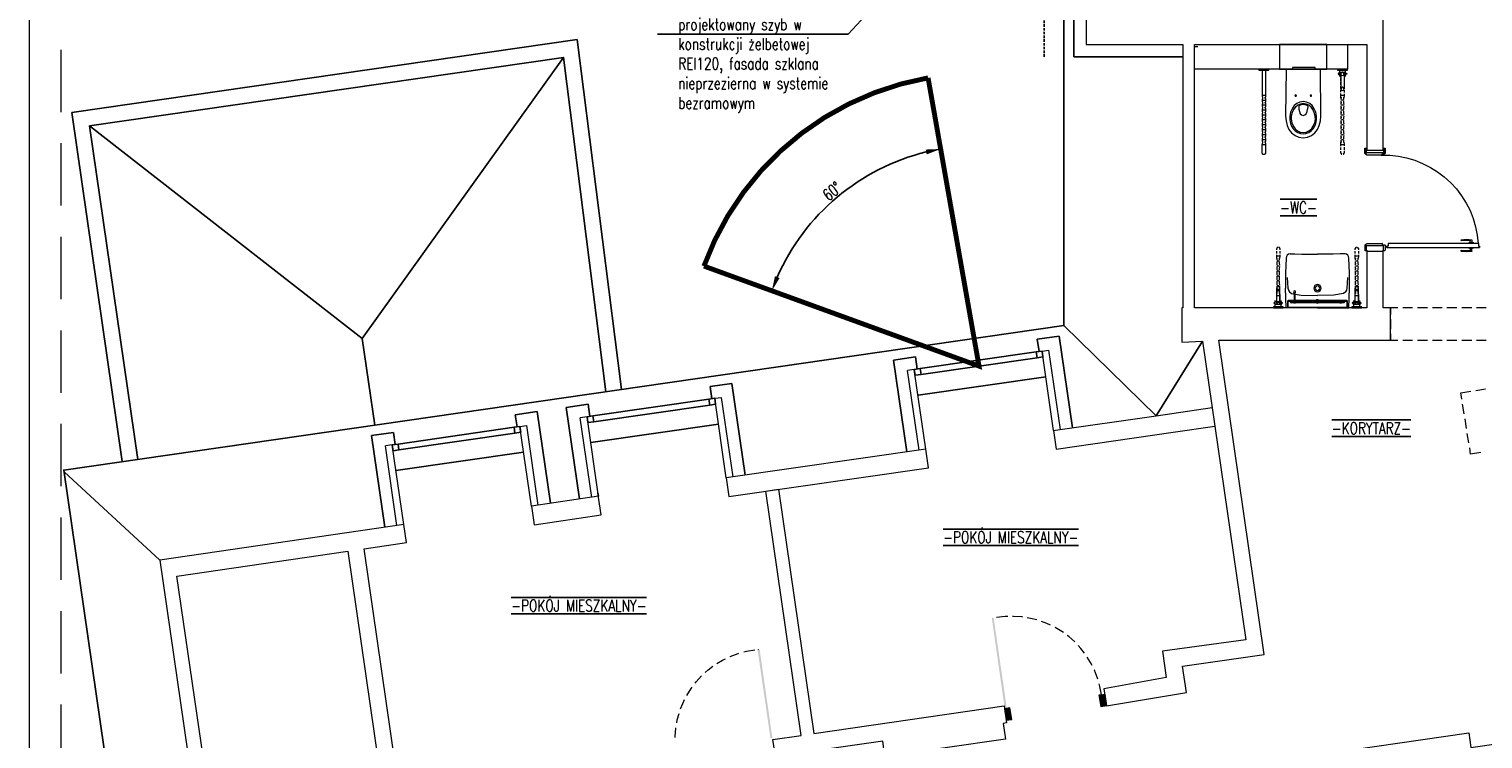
# Model space of a CAD drawing. Header units: millimetres. Extents: x -1256 to 4744, y -2264 to 706.
# Tile 5 of 62: x -1107 to 373, y -917 to -194. Entities that reach past the tile are written whole.
import ezdxf
from ezdxf import colors
from ezdxf.entities.mleader import LeaderData, LeaderLine
from ezdxf.math import Vec2, Vec3

# ---------------------------------------------------------------- set-up
doc = ezdxf.new("R2010")
doc.units = ezdxf.units.MM
doc.header["$LTSCALE"] = 0.2
doc.linetypes.add('DASHED', pattern=[19.05, 12.7, -6.35])
doc.layers.add('_pomoc', color=15, linetype='Continuous', plot=False)
for name, color, linetype in [('_Przesłanianie', 7, 'Continuous'), ('A-ocieplenie', 6, 'Continuous'), ('A-okno', 1, 'Continuous'), ('A-opis', 7, 'Continuous'), ('A-widok', 41, 'Continuous'), ('A-ściany', 140, 'Continuous'), ('C00-00-00', 7, 'Continuous')]:
    doc.layers.add(name, color=color, linetype=linetype)
doc.layers.add('C97-97-97', color=7, linetype='Continuous', true_color=0x979797)
doc.layers.add('CB9-B9-B9', color=7, linetype='Continuous', true_color=0xb9b9b9)
doc.styles.add('Arch-Dim', font='romans.shx', dxfattribs={"width": 0.75})
doc.styles.add('TXT', font='romans.shx', dxfattribs={"width": 0.7})
doc.dimstyles.new('1-50', dxfattribs={"dimtxt": 12, "dimasz": 8, "dimexe": 3, "dimexo": 0, "dimgap": 2, "dimtad": 1, "dimrnd": 0.5, "dimzin": 12, "dimdsep": 46, "dimtxsty": 'TXT', "dimblk": 'OBLIQUE', "dimcen": 0.125, "dimdle": 2, "dimclrd": 256, "dimclre": 256, "dimclrt": 7, "dimazin": 0, "dimtfac": 1, "dimtix": 1, "dimtmove": 1, "dimatfit": 2, "dimfxl": 3, "dimfxlon": 1, "dimtvp": 10, "dimtolj": 1, "dimtzin": 0, "dimarcsym": 0})

# ---------------------------------------------------------------- blocks, each defined once
blk = doc.blocks.new('*D148')
at = {"layer": '_Przesłanianie', "lineweight": -2, "transparency": 33554679}
blk.add_arc((-140, -537), 224.5, 103.8531, 156.195, dxfattribs=at)
at = {"layer": '_Przesłanianie', "transparency": 33554679}
for points in [[(-193.2, -321.5), (-194.2, -316.6), (-179, -316)], [(-347.7, -445.5), (-343, -447.4), (-350.9, -460.4)]]:
    blk.add_solid(points, dxfattribs=at)
at = {"layer": 'Defpoints', "color": 0, "transparency": 33554679}
for p in [(-191.8, -243.6), (-252.3, -342.7), (-420, -435.2), (-140, -537), (-140, -537)]:
    blk.add_point(p, dxfattribs=at)
at = {"layer": '_Przesłanianie', "color": 7, "transparency": 33554679, "insert": (-289.5, -359), "char_height": 12, "attachment_point": 5, "rotation": 40.024, "style": 'TXT'}
blk.add_mtext('\\A1;60%%d', dxfattribs=at)
blk = doc.blocks.new('_Dot')
at = {"color": 0, "linetype": 'ByBlock', "lineweight": -2}
blk.add_line((-0.5, 0), (-1, 0), dxfattribs=at)
at = {"color": 0, "linetype": 'ByBlock', "const_width": 0.5}
blk.add_lwpolyline([(-0.25, 0, 1), (0.25, 0, 1)], format="xyb", close=True, dxfattribs=at)

msp = doc.modelspace()

# ---------------------------------------------------------------- hatches: boundary and pattern name
at = {"layer": 'C00-00-00'}
h = msp.add_hatch(color=256, dxfattribs=at)
h.dxf.hatch_style = 2
h.paths.add_polyline_path([(-111.871, -883.844), (-126.904, -793.782), (-125.032, -793.498)])
h = msp.add_hatch(color=256, dxfattribs=at)
h.dxf.hatch_style = 2
h.paths.add_polyline_path([(-125.032, -793.498), (-126.904, -793.782), (-111.871, -883.844)])
h = msp.add_hatch(color=256, dxfattribs=at)
h.dxf.hatch_style = 2
h.paths.add_polyline_path([(-113.987, -884.141), (-111.871, -883.844), (-126.904, -793.782)])
h = msp.add_hatch(color=256, dxfattribs=at)
h.dxf.hatch_style = 2
h.paths.add_polyline_path([(-126.904, -793.782), (-111.871, -883.844), (-113.987, -884.141)])
h = msp.add_hatch(color=256, dxfattribs=at)
h.dxf.hatch_style = 2
h.paths.add_polyline_path([(-352.28, -915.943), (-363.325, -825.295), (-365.442, -825.589)])
h = msp.add_hatch(color=256, dxfattribs=at)
h.dxf.hatch_style = 2
h.paths.add_polyline_path([(-365.442, -825.589), (-363.325, -825.295), (-352.28, -915.943)])
h = msp.add_hatch(color=256, dxfattribs=at)
h.dxf.hatch_style = 2
h.paths.add_polyline_path([(-350.368, -915.653), (-352.28, -915.943), (-363.325, -825.295)])
h = msp.add_hatch(color=256, dxfattribs=at)
h.dxf.hatch_style = 2
h.paths.add_polyline_path([(-363.325, -825.295), (-352.28, -915.943), (-350.368, -915.653)])
h = msp.add_hatch(color=256, dxfattribs=at)
h.dxf.hatch_style = 2
h.paths.add_polyline_path([(-17.46, -871.8), (-11.959, -871.154), (-10.217, -882.948)])
h = msp.add_hatch(color=256, dxfattribs=at)
h.dxf.hatch_style = 2
h.paths.add_polyline_path([(-17.46, -871.8), (-15.709, -883.803), (-10.217, -882.948)])
h = msp.add_hatch(color=256, dxfattribs=at)
h.dxf.hatch_style = 2
h.paths.add_polyline_path([(-113.92, -885.834), (-108.427, -884.979), (-106.677, -896.985)])
h = msp.add_hatch(color=256, dxfattribs=at)
h.dxf.hatch_style = 2
h.paths.add_polyline_path([(-113.92, -885.834), (-112.177, -897.627), (-106.677, -896.985)])

# ---------------------------------------------------------------- linework, layer by layer
at = {"color": 195, "linetype": 'Continuous', "lineweight": 5, "true_color": 0x7b2ab7}
msp.add_line((79.928, -211.736), (82.914, -211.736), dxfattribs=at)
at = {"layer": '_pomoc', "linetype": 'DASHED'}
msp.add_line((-73.5, -222.117), (-73.5, 363.25), dxfattribs=at)
at = {"layer": '_Przesłanianie', "color": 6, "linetype": 'DASHED', "ltscale": 5, "true_color": 0xff2bff, "transparency": 33554687, "const_width": 5}
msp.add_lwpolyline([(-420.023, -435.243, -0.26794919), (-191.823, -243.597), (-139.952, -537.048)], format="xyb", close=True, dxfattribs=at)
at = {"layer": 'A-ocieplenie'}
for p, q in [((-43.5, -222.117), (-43.5, -83.363)), ((67.452, -222.117), (-43.5, -222.117)), ((-80.588, -509.769), (-78.789, -522.139)), ((-44.769, -599.887), (-58.315, -506.55)), ((-213.386, -624.323), (-226.902, -530.915)), ((-202.848, -540.069), (-204.635, -527.697)), ((-413.83, -557.932), (-412.031, -570.302)), ((-378.011, -648.05), (-391.558, -554.713)), ((-536.09, -588.232), (-537.878, -575.86)), ((-612.108, -586.594), (-610.309, -598.964)), ((-576.289, -676.712), (-589.835, -583.375)), ((-546.628, -672.486), (-560.145, -579.078)), ((-734.368, -616.894), (-736.155, -604.522)), ((-744.906, -701.148), (-758.422, -607.74))]:
    msp.add_line(p, q, dxfattribs=at)
for points in [[(-80.588, -509.769), (-58.315, -506.55)], [(-226.902, -530.915), (-204.635, -527.697)], [(-413.83, -557.932), (-391.558, -554.713)], [(-560.145, -579.078), (-537.878, -575.86)], [(-612.108, -586.594), (-589.835, -583.375)], [(-758.422, -607.74), (-736.155, -604.522)]]:
    msp.add_lwpolyline(points, dxfattribs=at)
at = {"layer": 'A-okno'}
for p, q in [((-199.879, -539.64), (-81.758, -522.568)), ((-199.013, -545.584), (-80.892, -528.512)), ((-533.121, -587.803), (-415, -570.731)), ((-532.256, -593.747), (-414.134, -576.675)), ((-731.399, -616.465), (-613.278, -599.393)), ((-730.533, -622.408), (-612.412, -605.337))]:
    msp.add_line(p, q, dxfattribs=at)
at = {"layer": 'A-okno', "color": 3}
for points in [[(-75.819, -521.71), (-74.955, -527.647), (-80.892, -528.512), (-81.758, -522.568)], [(-205.817, -540.498), (-204.952, -546.435), (-199.013, -545.584), (-199.879, -539.64)], [(-409.062, -569.873), (-408.197, -575.81), (-414.134, -576.675), (-415, -570.731)], [(-539.06, -588.661), (-538.195, -594.598), (-532.256, -593.747), (-533.121, -587.803)], [(-607.339, -598.534), (-606.475, -604.472), (-612.412, -605.337), (-613.278, -599.393)], [(-737.337, -617.323), (-736.472, -623.26), (-730.533, -622.408), (-731.399, -616.465)]]:
    msp.add_lwpolyline(points, close=True, dxfattribs=at)
at = {"layer": 'A-widok'}
msp.add_line((-53.5, 11.997), (-53.5, -495.75), dxfattribs=at)
at = {"layer": 'A-widok', "color": 14}
for points in [[(-504.084, -560.854), (-549.117, -204.699), (-1063.642, -278.886)], [(-562.949, -222.859), (-1045.518, -292.438)], [(-1045.518, -292.438), (-767.912, -509.029), (-562.949, -222.859), (-519.922, -563.142)], [(-1063.642, -278.886), (-1012.272, -634.32)], [(-1045.518, -292.438), (-996.437, -632.031)], [(-755.181, -597.135), (-767.912, -509.029)]]:
    msp.add_lwpolyline(points, dxfattribs=at)
at = {"layer": 'A-widok'}
for points in [[(87.565, -511.605), (40.407, -587.525), (-53.5, -495.75), (-1071.821, -642.926), (-1018.172, -1013.827)], [(-202.037, -566.722), (-72.013, -547.935)], [(-535.273, -614.871), (-405.295, -596.091)], [(-733.542, -643.519), (-603.575, -624.74)], [(-1071.54, -644.823), (-973.859, -734.751)]]:
    msp.add_lwpolyline(points, dxfattribs=at)
at = {"layer": 'A-ściany', "lineweight": 0}
for p, q in [((-64.067, -602.688), (-75.819, -521.71)), ((-57.139, -601.682), (-68.891, -520.708)), ((-205.817, -540.498), (-212.74, -541.499)), ((-201.012, -622.549), (-212.74, -541.499)), ((-194.105, -621.559), (-205.817, -540.498)), ((-397.44, -650.771), (-409.062, -569.873)), ((-390.382, -649.845), (-402.134, -568.871)), ((-539.06, -588.661), (-545.983, -589.662)), ((-534.255, -670.712), (-545.983, -589.662)), ((-527.347, -669.722), (-539.06, -588.661)), ((-595.697, -679.575), (-607.339, -598.534)), ((-588.659, -678.507), (-600.411, -597.533)), ((-737.337, -617.323), (-744.26, -618.323)), ((-732.532, -699.374), (-744.26, -618.323)), ((-725.604, -698.372), (-737.333, -617.321))]:
    msp.add_line(p, q, dxfattribs=at)
for points in [[(-4.5, -105.25), (-4.5, 10.25), (-31, 10.25), (-31, -209.617), (67.452, -209.617), (67.452, -477.798), (66.388, -477.798), (66.388, -512.727), (87.565, -511.605)], [(104.249, -510.82), (279.094, -510.82), (279.094, -477.798), (271.5, -477.798), (271.5, -420.228), (254.77, -420.228), (254.77, -477.798), (79.519, -477.798), (79.519, -209.617), (254.77, -209.617), (254.77, -317.144), (271.5, -317.144), (271.5, -30.25), (221, -30.25), (221, -170.25), (1, -170.25)], [(87.565, -511.605), (131.553, -815.619), (46.869, -827.276), (50.685, -854.027), (-12.833, -865.683), (-10.217, -882.948), (71.234, -869.3), (67.174, -842.563), (150.368, -830.539), (104.249, -510.82)], [(608.581, -510.82), (669.998, -935.954), (593.976, -947.055), (588.597, -907.868), (142.914, -972.344), (148.734, -1011.3), (132.289, -1013.655), (122.322, -944.783), (358.838, -910.515), (360.911, -925.472), (532.139, -900.601), (475.875, -510.82)], [(-75.819, -521.71), (-68.891, -520.708)], [(-409.062, -569.873), (-402.134, -568.871)], [(-64.438, -602.742), (40.407, -587.525), (97.309, -579.307)], [(-607.339, -598.534), (-600.411, -597.533)], [(-64.101, -602.693), (-61.386, -621.684), (57.624, -604.417), (100.157, -598.262)]]:
    msp.add_lwpolyline(points, dxfattribs=at)
for points in [[(-397.323, -650.754), (-394.571, -669.719), (-191.364, -640.529), (-194.105, -621.559)], [(-595.702, -679.54), (-592.976, -698.513), (-524.679, -688.569), (-527.916, -666.036), (-527.311, -669.605)], [(-344.023, -662.465), (-307.971, -911.198), (-114.234, -883.091), (-111.822, -900.368), (-115.197, -900.925), (-113.09, -916.729), (-235.679, -934.569), (-237.991, -918.774), (-347.324, -934.383), (-349.9, -917.117), (-321.04, -912.995), (-356.888, -664.25)], [(-730.05, -972.185), (-765.945, -723.075), (-722.909, -716.768), (-725.604, -698.372), (-973.859, -734.751), (-935.189, -1001.81), (-920.453, -999.733), (-956.505, -751), (-782.549, -725.508), (-746.495, -974.54)]]:
    msp.add_lwpolyline(points, close=True, dxfattribs=at)
at = {"layer": 'C00-00-00', "lineweight": 0}
for points in [[(4707.82, -2229.342), (4707.82, 670.495), (-1107.103, 670.495), (-1107.103, -2229.342)], [(214.137, -234.593), (214.137, -209.616), (166.088, -209.616), (166.088, -234.593)], [(155.07, -235.653), (155.07, -234.595), (144.909, -234.595), (144.909, -235.653)], [(202.274, -234.593), (202.274, -233.111), (179.203, -233.111), (179.203, -234.593)], [(235.08, -235.653), (235.08, -234.595), (224.92, -234.595), (224.92, -235.653)], [(226.817, -240.308), (226.817, -238.827), (226.183, -238.827), (226.183, -240.308)], [(230.008, -241.155), (231.072, -240.733), (231.685, -239.461), (231.072, -238.406), (230.008, -237.772), (228.74, -238.406), (228.331, -239.461), (228.74, -240.733)], [(233.812, -240.308), (233.812, -238.827), (233.389, -238.827), (233.389, -240.308)], [(182.395, -262.323), (183.008, -262.11), (183.213, -261.689), (183.008, -261.051), (182.395, -260.842), (181.945, -261.051), (181.74, -261.689), (181.945, -262.11)], [(197.816, -262.323), (198.47, -262.11), (198.675, -261.689), (198.47, -261.051), (197.816, -260.842), (197.407, -261.051), (197.202, -261.689), (197.407, -262.11)], [(230.008, -256.396), (231.276, -255.974), (231.685, -254.702), (231.276, -253.643), (230.008, -253.222), (228.944, -253.643), (228.331, -254.702), (228.944, -255.974)], [(254.361, -320.956), (253.297, -320.956)], [(254.361, -315.45), (254.361, -319.897)], [(254.361, -418.956), (254.361, -414.51)], [(274.241, -414.935), (274.445, -415.144), (274.691, -415.569), (274.445, -415.995), (274.241, -416.203), (273.832, -415.995), (273.627, -415.569), (273.832, -415.144)], [(164.601, -456), (163.537, -456.421), (163.128, -457.48), (163.537, -458.748), (164.601, -459.174), (165.869, -458.748), (166.278, -457.48), (165.869, -456.421)], [(204.606, -455.366), (203.543, -455.787), (202.684, -456.634), (202.274, -457.693), (202.684, -458.748), (203.543, -459.595), (204.606, -460.021), (205.874, -459.595), (206.733, -458.748), (206.938, -457.693), (206.733, -456.634), (205.874, -455.787)], [(244.611, -456), (243.548, -456.421), (242.934, -457.48), (243.548, -458.748), (244.611, -459.174), (245.879, -458.748), (246.288, -457.48), (245.879, -456.421)], [(161.41, -473.568), (161.41, -472.087), (160.776, -472.087), (160.776, -473.568)], [(164.806, -471.237), (163.537, -471.662), (163.128, -472.93), (163.537, -473.99), (164.806, -474.415), (165.869, -473.99), (166.278, -472.93), (165.869, -471.662)], [(168.405, -473.568), (168.405, -472.087), (167.982, -472.087), (167.982, -473.568)], [(234.671, -471.024), (234.671, -470.39), (174.77, -470.39), (174.77, -471.024)], [(181.331, -460.442), (180.472, -460.655), (180.063, -461.501), (180.472, -462.348), (181.331, -462.769), (182.19, -462.348), (182.395, -461.501), (182.19, -460.655)], [(182.19, -472.717), (182.19, -472.507), (180.496, -472.507), (180.496, -472.717)], [(204.606, -469.543), (203.747, -469.756), (203.133, -470.39), (202.929, -471.237), (203.133, -472.083), (203.747, -472.717), (204.606, -472.93), (205.465, -472.717), (206.079, -472.083), (206.529, -471.237), (206.079, -470.39), (205.465, -469.756)], [(228.944, -472.717), (228.944, -472.507), (227.251, -472.507), (227.251, -472.717)], [(228.085, -471.662), (227.881, -471.662), (227.676, -471.871), (227.881, -472.296), (228.331, -472.296), (228.535, -471.871), (228.331, -471.662)], [(232.135, -471.024), (232.135, -471.871)], [(241.42, -473.568), (241.42, -472.087), (240.785, -472.087), (240.785, -473.568)], [(244.816, -471.237), (243.548, -471.662), (243.138, -472.93), (243.548, -473.99), (244.816, -474.415), (245.879, -473.99), (246.288, -472.93), (245.879, -471.662)], [(248.415, -473.568), (248.415, -472.087), (247.992, -472.087), (247.992, -473.568)], [(169.673, -477.798), (169.673, -476.74), (159.725, -476.74), (159.725, -477.798)], [(249.683, -477.798), (249.683, -476.74), (239.735, -476.74), (239.735, -477.798)], [(-15.947, -871.74), (-11.959, -871.154), (-10.217, -882.948), (-15.709, -883.803), (-17.46, -871.8)], [(-108.427, -884.979), (-113.92, -885.834), (-112.177, -897.627), (-106.677, -896.985)]]:
    msp.add_lwpolyline(points, close=True, dxfattribs=at)
for points in [[(-1074.696, -214.91), (-1074.696, -278.411)], [(235.08, -209.617), (235.08, -234.593), (79.519, -234.593)], [(148.321, -235.866), (148.321, -261.689)], [(151.675, -235.866), (151.675, -261.689)], [(172.659, -234.593), (172.209, -282.432), (172.659, -287.512), (173.927, -292.167), (175.604, -296.188), (178.345, -299.575), (181.945, -302.328), (185.79, -304.021), (190.208, -304.655), (194.462, -304.021), (198.47, -302.328), (201.865, -299.575), (204.606, -296.188), (206.529, -292.167), (207.551, -287.512), (208.001, -282.432), (207.797, -234.593)], [(207.797, -234.593), (172.659, -234.593)], [(227.063, -235.653), (227.063, -242.214)], [(232.953, -235.653), (232.953, -242.214)], [(226.204, -239.04), (225.795, -239.04), (225.795, -239.461), (225.549, -239.461), (225.795, -239.674), (225.795, -239.887), (225.999, -239.887), (225.999, -240.099), (226.204, -240.099)], [(226.204, -239.04), (226.613, -239.04)], [(226.204, -239.887), (226.613, -239.887)], [(227.063, -237.772), (232.953, -237.772)], [(227.063, -241.155), (228.331, -241.155)], [(228.331, -239.461), (228.331, -254.702)], [(231.685, -239.461), (231.685, -254.702)], [(231.685, -241.155), (232.953, -241.155)], [(233.812, -239.04), (233.403, -239.04)], [(233.812, -239.887), (233.403, -239.887)], [(233.812, -239.04), (234.262, -239.04), (234.262, -239.253), (234.467, -239.253), (234.467, -239.674), (234.262, -239.674), (234.262, -239.887), (234.017, -239.887), (234.017, -240.099), (233.812, -240.099)], [(148.321, -261.476), (148.321, -262.744), (148.525, -262.957), (148.525, -264.863), (148.321, -265.076), (148.321, -267.825), (148.525, -268.037), (148.525, -269.944), (148.321, -270.152), (148.321, -272.905), (148.525, -273.118), (148.525, -274.811), (148.321, -275.024), (148.321, -277.985), (148.525, -278.198), (148.525, -279.679), (148.321, -279.892), (148.321, -283.066), (148.525, -283.279), (148.525, -284.759), (148.321, -284.972), (148.321, -288.146), (148.525, -288.359), (148.525, -289.84), (148.321, -290.052), (148.321, -293.227), (148.525, -293.227), (148.525, -294.92), (148.321, -294.92), (148.321, -298.094), (148.525, -298.307), (148.525, -299.788), (148.321, -300), (148.321, -301.269)], [(149.343, -264.016), (148.525, -264.016)], [(151.061, -261.476), (148.934, -261.476)], [(151.471, -264.016), (150.652, -264.016)], [(151.675, -261.476), (151.675, -263.17), (151.471, -263.382), (151.471, -264.65), (151.675, -264.65), (151.675, -268.25), (151.471, -268.463), (151.471, -269.518), (151.675, -269.518), (151.675, -273.118), (151.471, -273.33), (151.471, -274.39), (151.675, -274.598), (151.675, -278.198), (151.471, -278.411), (151.471, -279.679), (151.675, -279.679), (151.675, -283.279), (151.471, -283.491), (151.471, -284.547), (151.675, -284.759), (151.675, -288.359), (151.471, -288.359), (151.471, -289.627), (151.675, -289.84), (151.675, -293.227), (151.471, -293.439), (151.471, -294.707), (151.675, -294.92), (151.675, -298.307), (151.471, -298.516), (151.471, -299.788), (151.675, -299.788), (151.675, -301.269)], [(149.343, -268.884), (148.525, -268.884)], [(149.343, -273.964), (148.525, -273.964)], [(149.343, -279.045), (148.525, -279.045)], [(151.061, -266.557), (148.934, -266.557)], [(151.061, -271.424), (148.934, -271.424)], [(151.061, -276.505), (148.934, -276.505)], [(151.471, -268.884), (150.652, -268.884)], [(151.471, -273.964), (150.652, -273.964)], [(151.471, -279.045), (150.652, -279.045)], [(190.208, -267.616), (186.812, -268.25), (183.663, -269.731), (180.881, -271.846), (178.795, -275.024), (177.322, -278.619), (176.463, -282.432), (176.463, -286.24), (177.322, -290.052), (178.345, -292.801), (179.859, -295.341), (181.945, -297.46), (184.481, -299.154), (187.262, -300.209), (190.208, -300.634)], [(190.208, -269.731), (187.262, -270.365), (184.481, -271.424), (182.19, -273.33), (180.268, -275.658), (178.795, -278.832), (177.936, -282.432), (177.936, -285.819), (178.59, -289.414), (179.859, -292.593), (181.945, -295.554), (184.276, -297.673), (187.058, -298.941), (190.208, -299.362)], [(190.208, -270.79), (188.08, -270.999), (186.403, -271.637), (185.79, -272.058), (185.79, -275.445), (186.199, -277.985), (187.058, -280.104), (188.53, -281.372), (190.208, -281.794)], [(199.329, -271.846), (196.793, -269.731), (193.603, -268.25), (190.208, -267.616)], [(199.943, -275.658), (198.266, -273.33), (195.934, -271.424), (193.194, -270.365), (190.208, -269.731)], [(194.012, -271.637), (192.13, -270.999), (190.208, -270.79)], [(190.208, -281.794), (191.926, -281.372), (193.194, -280.104)], [(193.194, -280.104), (194.216, -277.985), (194.462, -275.445)], [(194.666, -272.484), (194.462, -272.058), (194.012, -271.637)], [(194.666, -272.484), (194.462, -275.445)], [(198.47, -295.554), (200.393, -292.593), (201.865, -289.414), (202.479, -285.819), (202.274, -282.432), (201.415, -278.832), (199.943, -275.658)], [(202.929, -290.052), (203.747, -286.24), (203.747, -282.432), (202.929, -278.619), (201.415, -275.024), (199.329, -271.846)], [(149.343, -284.125), (148.525, -284.125)], [(149.343, -288.993), (148.525, -288.993)], [(149.343, -294.073), (148.525, -294.073)], [(151.061, -281.585), (148.934, -281.585)], [(151.061, -286.453), (148.934, -286.453)], [(151.061, -291.533), (148.934, -291.533)], [(151.471, -284.125), (150.652, -284.125)], [(151.471, -288.993), (150.652, -288.993)], [(151.471, -294.073), (150.652, -294.073)], [(190.208, -300.634), (192.948, -300.209), (195.934, -299.154), (198.266, -297.46), (200.393, -295.341), (201.865, -292.801), (202.929, -290.052)], [(190.208, -299.362), (193.194, -298.941), (195.934, -297.673), (198.47, -295.554)], [(-1074.696, -310.157), (-1074.696, -373.658)], [(148.321, -301.269), (148.321, -303.175), (148.525, -303.387), (148.525, -304.868), (148.321, -305.081), (148.321, -308.042), (148.525, -308.255), (148.525, -310.157), (148.321, -310.157), (148.321, -311.429)], [(149.343, -299.154), (148.525, -299.154)], [(149.343, -304.021), (148.525, -304.021)], [(149.343, -309.102), (148.525, -309.102)], [(151.061, -296.614), (148.934, -296.614)], [(151.061, -301.694), (148.934, -301.694)], [(151.061, -306.562), (148.934, -306.562)], [(151.471, -299.154), (150.652, -299.154)], [(151.471, -304.021), (150.652, -304.021)], [(151.471, -309.102), (150.652, -309.102)], [(151.675, -301.269), (151.675, -303.387), (151.471, -303.387), (151.471, -304.655), (151.675, -304.868), (151.675, -308.255), (151.471, -308.468), (151.471, -309.736), (151.675, -309.949), (151.675, -311.429)], [(151.675, -311.429), (151.675, -320.531), (151.471, -320.743), (151.471, -320.956), (151.266, -321.165), (151.061, -321.377), (150.857, -321.377), (150.857, -321.59), (149.139, -321.59), (149.139, -321.377), (148.934, -321.377), (148.73, -321.165), (148.73, -320.956), (148.525, -320.743), (148.525, -320.531), (148.321, -320.318), (148.321, -311.429)], [(151.061, -311.642), (148.934, -311.642)], [(252.888, -315.242), (253.093, -315.029), (254.77, -315.029), (254.77, -315.45), (254.361, -315.45)], [(252.888, -320.743), (252.888, -315.242)], [(252.888, -320.531), (252.888, -315.242)], [(253.297, -320.956), (253.093, -320.956), (252.888, -320.743)], [(253.297, -320.956), (253.093, -320.956), (252.888, -320.743)], [(253.502, -320.956), (254.361, -320.956)], [(271.909, -319.897), (254.361, -319.897)], [(254.361, -320.956), (254.361, -321.59)], [(254.974, -322.224), (254.565, -322.015), (254.361, -321.59)], [(270.436, -322.224), (270.436, -320.956), (270.436, -322.224), (254.974, -322.224)], [(273.423, -320.743), (273.177, -320.956), (270.436, -320.956), (272.973, -320.956)], [(270.886, -320.956), (270.886, -322.224), (270.436, -322.224)], [(270.886, -321.377), (270.886, -321.165)], [(271.5, -315.45), (271.5, -315.029), (273.177, -315.029), (273.423, -315.242), (273.423, -320.743)], [(271.5, -315.45), (271.909, -315.45)], [(271.909, -315.45), (271.909, -319.897)], [(273.423, -320.743), (273.177, -320.956), (272.973, -320.956)], [(273.423, -320.531), (273.423, -315.242)], [(-1074.696, -405.408), (-1074.696, -468.909)], [(252.888, -413.876), (253.093, -413.663), (253.297, -413.454)], [(252.888, -413.876), (253.093, -413.663), (253.297, -413.454), (254.361, -413.454), (253.297, -413.454)], [(252.888, -413.876), (252.888, -419.169)], [(252.888, -413.876), (252.888, -419.169)], [(253.502, -413.454), (254.361, -413.454)], [(254.361, -413.454), (254.361, -412.816), (254.565, -412.395), (270.436, -412.395), (270.436, -413.454), (272.973, -413.454)], [(270.886, -413.454), (270.886, -412.395), (270.436, -412.395)], [(270.436, -412.395), (270.436, -413.454)], [(270.886, -413.242), (270.886, -413.029)], [(273.423, -413.876), (273.423, -419.169), (273.177, -419.382), (272.973, -419.59), (271.5, -419.59), (271.5, -418.956)], [(272.973, -413.454), (273.177, -413.663), (273.423, -413.876)], [(272.973, -413.454), (273.177, -413.663), (273.423, -413.876)], [(273.423, -413.876), (273.423, -419.169)], [(276.572, -412.182), (276.572, -414.935), (275.304, -414.935)], [(368.445, -412.182), (276.572, -412.182)], [(351.101, -409.221), (350.896, -409.008), (350.896, -408.587), (351.101, -408.374), (356.378, -407.949), (361.654, -408.374), (361.9, -408.587), (361.9, -410.914)], [(351.101, -409.221), (355.314, -408.795), (359.568, -408.795)], [(358.505, -411.548), (358.709, -411.548)], [(358.505, -411.548), (358.505, -412.182)], [(363.168, -411.548), (358.709, -411.548)], [(359.568, -408.795), (359.977, -409.008), (359.977, -409.433)], [(359.773, -411.548), (359.773, -410.914), (362.104, -410.914), (362.104, -411.548)], [(359.977, -410.914), (359.977, -409.433)], [(363.372, -412.182), (363.372, -411.548), (363.168, -411.548)], [(363.372, -411.548), (363.372, -411.336)], [(368.445, -412.182), (368.445, -414.935), (369.713, -414.935)], [(172.864, -427.211), (172.209, -442.452), (172.209, -457.693)], [(173.068, -425.517), (172.864, -427.211)], [(176.668, -422.764), (175.195, -423.19), (173.927, -424.249), (173.068, -425.517)], [(176.668, -422.764), (181.74, -422.764), (188.735, -422.977), (204.606, -423.19)], [(204.606, -477.798), (236.553, -477.798), (237.207, -457.693), (237.207, -442.452), (236.553, -427.211), (236.144, -425.517), (235.53, -424.249), (234.262, -423.19), (232.749, -422.764), (227.676, -422.764), (220.477, -422.977), (204.606, -423.19)], [(254.361, -418.956), (254.77, -418.956), (254.77, -419.59), (253.297, -419.59), (253.093, -419.382), (252.888, -419.169)], [(271.909, -414.51), (254.361, -414.51)], [(271.5, -418.956), (271.909, -418.956)], [(271.909, -418.956), (271.909, -414.51)], [(275.304, -414.935), (275.304, -416.203)], [(275.304, -416.203), (369.713, -416.203)], [(359.977, -417.688), (359.977, -419.59), (359.568, -419.59), (355.314, -419.803), (351.101, -419.382), (350.896, -419.59)], [(350.896, -419.59), (350.896, -420.016), (351.101, -420.228)], [(350.896, -420.016), (350.896, -419.803)], [(351.101, -419.382), (351.101, -419.169)], [(361.654, -420.228), (356.378, -420.65), (351.101, -420.228)], [(363.372, -416.203), (363.372, -417.05), (358.505, -417.05), (358.505, -416.203)], [(359.773, -417.05), (359.773, -417.688), (362.104, -417.688), (362.104, -417.05)], [(361.9, -420.016), (361.654, -420.228)], [(361.9, -420.016), (361.9, -417.688)], [(369.713, -414.935), (369.713, -416.203)], [(163.128, -472.93), (163.128, -457.48)], [(166.278, -472.93), (166.278, -457.48)], [(204.606, -477.798), (172.864, -477.798), (172.209, -457.693)], [(173.723, -446.686), (174.541, -457.693), (174.991, -459.595), (176.013, -461.501), (178.345, -462.982), (187.876, -464.676), (204.606, -465.314)], [(233.403, -461.501), (234.467, -459.595), (234.876, -457.693)], [(234.876, -457.693), (235.53, -446.686)], [(243.138, -472.93), (243.138, -457.48)], [(246.288, -472.93), (246.288, -457.48)], [(160.797, -473.356), (160.592, -473.356), (160.388, -473.143), (160.388, -472.509), (160.592, -472.509), (160.592, -472.296), (160.797, -472.296)], [(160.797, -472.509), (161.41, -472.509)], [(160.797, -473.356), (161.41, -473.356)], [(161.656, -476.743), (161.656, -470.181)], [(162.924, -471.237), (161.656, -471.237)], [(163.128, -471.237), (163.128, -465.101)], [(166.278, -465.101), (166.278, -471.237), (164.601, -472.717), (163.128, -471.237)], [(167.587, -471.237), (166.278, -471.237)], [(167.792, -476.743), (167.792, -470.181)], [(168.405, -472.509), (167.996, -472.509)], [(168.405, -473.356), (167.996, -473.356)], [(168.405, -473.356), (168.855, -473.356), (168.855, -473.143), (169.06, -473.143), (169.06, -472.509), (168.855, -472.509), (168.855, -472.296), (168.61, -472.296)], [(234.876, -470.39), (234.876, -477.798), (174.336, -477.798), (174.336, -470.39)], [(234.671, -470.39), (234.671, -477.377), (174.745, -477.377), (174.745, -470.39)], [(177.322, -471.024), (177.322, -471.871)], [(177.322, -471.871), (177.322, -471.024)], [(177.322, -471.871), (177.322, -472.296), (177.731, -472.509)], [(231.685, -472.509), (177.731, -472.509)], [(180.881, -462.769), (180.881, -472.296), (181.536, -472.296), (181.74, -472.083)], [(181.74, -462.769), (181.74, -472.083)], [(233.403, -461.501), (231.072, -462.982), (221.336, -464.676), (204.606, -465.314)], [(231.685, -472.509), (231.931, -472.296), (232.135, -471.871)], [(240.807, -473.356), (240.602, -473.356), (240.398, -473.143), (240.398, -472.509), (240.602, -472.509), (240.602, -472.296), (240.807, -472.296)], [(240.807, -472.509), (241.42, -472.509)], [(240.807, -473.356), (241.42, -473.356)], [(241.666, -476.743), (241.666, -470.181)], [(242.934, -471.237), (241.666, -471.237)], [(246.288, -465.101), (246.288, -471.237), (244.611, -472.717), (242.934, -471.237)], [(243.138, -471.237), (243.138, -465.101)], [(247.556, -471.237), (246.288, -471.237)], [(247.802, -476.743), (247.802, -470.181)], [(248.415, -472.509), (248.006, -472.509)], [(248.415, -473.356), (248.006, -473.356)], [(248.415, -473.356), (248.865, -473.356), (248.865, -473.143), (249.07, -473.143), (249.07, -472.509), (248.865, -472.509), (248.865, -472.296), (248.62, -472.296)], [(167.587, -474.415), (161.656, -474.415)], [(247.556, -474.415), (241.666, -474.415)], [(286.539, -477.798), (279.094, -477.798), (279.094, -484.363)], [(301.551, -477.798), (291.611, -477.798)], [(316.563, -477.798), (306.623, -477.798)], [(331.616, -477.798), (321.676, -477.798)], [(346.628, -477.798), (336.484, -477.798)], [(361.681, -477.798), (351.496, -477.798)], [(376.489, -477.798), (366.549, -477.798)], [(-1074.696, -500.66), (-1074.696, -564.16)], [(279.094, -489.231), (279.094, -499.387)], [(279.094, -504.259), (279.094, -510.82), (286.539, -510.82)], [(291.611, -510.82), (301.551, -510.82)], [(306.623, -510.82), (316.563, -510.82)], [(321.676, -510.82), (331.616, -510.82)], [(336.484, -510.82), (346.628, -510.82)], [(351.496, -510.82), (361.681, -510.82)], [(366.549, -510.82), (376.489, -510.82)], [(365.862, -561.975), (375.743, -560.306)], [(350.48, -564.287), (360.77, -562.601)], [(351.601, -570.808), (350.48, -564.287)], [(354.083, -585.745), (352.418, -575.856)], [(356.353, -600.486), (354.932, -590.587)], [(-1074.696, -595.911), (-1074.696, -659.412)], [(358.868, -615.213), (357.21, -605.536)], [(370.932, -625.107), (360.601, -626.794), (359.725, -620.263)], [(-1074.696, -691.158), (-1074.696, -754.659)], [(-1074.696, -786.409), (-1074.696, -849.91)], [(-125.841, -793.739), (-125.85, -793.53)], [(-110.688, -791.862), (-113.426, -791.972), (-122.065, -792.953)], [(-95.841, -792.536), (-96.054, -792.336), (-104.753, -791.837), (-105.815, -791.88)], [(-81.105, -795.547), (-87.517, -793.897), (-90.943, -793.187)], [(-67.094, -800.918), (-70.98, -798.957), (-76.378, -797.053)], [(-54.102, -808.445), (-55.624, -807.237), (-62.587, -803.066)], [(-42.463, -817.934), (-48.618, -812.462), (-50.173, -811.464)], [(-379.548, -828.062), (-376.794, -827.317), (-368.172, -825.911)], [(-364.379, -825.546), (-364.388, -825.338)], [(-32.719, -829.194), (-36.298, -824.679), (-39.163, -821.617)], [(-418.749, -848.912), (-415.663, -846.246), (-410.935, -842.667)], [(-406.786, -839.962), (-401.241, -836.346), (-398.103, -834.951)], [(-393.766, -832.869), (-393.324, -832.643), (-385.179, -829.561), (-384.37, -829.316)], [(-24.795, -842.009), (-26.394, -838.897), (-29.811, -833.315)], [(-429.115, -859.922), (-427.867, -858.386), (-422.415, -852.448)], [(-19.126, -855.766), (-19.405, -854.93), (-22.474, -846.792), (-22.696, -846.375)], [(-437.501, -872.331), (-433.113, -865.376), (-432.11, -863.854)], [(-15.334, -871.715), (-16.941, -863.306), (-17.664, -860.579)], [(-1074.696, -881.66), (-1074.696, -945.161)], [(-443.711, -885.926), (-441.634, -880.549), (-439.661, -876.655)], [(-112.925, -884.099), (-112.933, -883.886)], [(-447.598, -900.275), (-447.112, -897.079), (-445.241, -890.65)], [(-449.334, -915.172), (-449.368, -914.326), (-448.653, -905.614), (-448.465, -905.181)], [(-351.226, -915.688), (-351.235, -915.475)]]:
    msp.add_lwpolyline(points, dxfattribs=at)
msp.add_ellipse((204.708, -457.691), major_axis=(-3.702, 0), ratio=0.971823, start_param=0, end_param=6.283185, dxfattribs=at)
at = {"layer": 'C97-97-97', "lineweight": 0}
for points in [[(228.331, -243.061), (228.331, -241.155)], [(228.331, -246.873), (228.331, -244.329)], [(228.331, -250.681), (228.331, -248.141)], [(231.685, -241.155), (231.685, -243.273)], [(231.685, -244.542), (231.685, -247.082)], [(231.685, -248.354), (231.685, -250.894)], [(228.331, -254.49), (228.331, -251.949)], [(228.331, -258.302), (228.331, -255.762)], [(228.535, -264.016), (228.331, -261.689), (228.331, -259.57)], [(229.354, -264.016), (228.535, -264.016)], [(228.535, -264.016), (228.535, -265.71)], [(231.072, -261.476), (228.944, -261.476)], [(231.072, -266.344), (228.944, -266.344)], [(231.481, -264.016), (230.662, -264.016)], [(231.685, -259.783), (231.685, -261.689), (231.481, -264.016)], [(231.481, -265.71), (231.481, -264.016)], [(231.685, -252.162), (231.685, -254.702)], [(231.685, -255.974), (231.685, -258.515)], [(228.535, -279.045), (228.331, -280.947)], [(228.535, -266.978), (228.535, -268.884)], [(229.354, -268.884), (228.535, -268.884)], [(228.535, -268.884), (228.535, -270.79)], [(228.535, -272.058), (228.535, -273.964)], [(229.354, -273.964), (228.535, -273.964)], [(228.535, -273.964), (228.535, -275.871)], [(228.535, -277.139), (228.535, -279.045)], [(229.354, -279.045), (228.535, -279.045)], [(231.072, -271.424), (228.944, -271.424)], [(231.072, -276.505), (228.944, -276.505)], [(231.481, -268.884), (230.662, -268.884)], [(231.481, -273.964), (230.662, -273.964)], [(231.481, -279.045), (230.662, -279.045)], [(231.481, -268.884), (231.481, -266.978)], [(231.685, -270.79), (231.481, -268.884)], [(231.481, -273.964), (231.685, -272.058)], [(231.481, -275.871), (231.481, -273.964)], [(231.481, -279.045), (231.481, -277.139)], [(231.685, -280.947), (231.481, -279.045)], [(228.331, -282.219), (228.535, -283.913)], [(228.535, -288.993), (228.331, -290.899)], [(228.331, -292.167), (228.535, -294.073)], [(229.354, -283.913), (228.535, -283.913)], [(228.535, -283.913), (228.535, -285.819)], [(228.535, -287.087), (228.535, -288.993)], [(229.354, -288.993), (228.535, -288.993)], [(229.354, -294.073), (228.535, -294.073)], [(228.535, -294.073), (228.535, -295.98)], [(231.072, -281.585), (228.944, -281.585)], [(231.072, -286.453), (228.944, -286.453)], [(231.072, -291.533), (228.944, -291.533)], [(231.481, -283.913), (230.662, -283.913)], [(231.481, -288.993), (230.662, -288.993)], [(231.481, -294.073), (230.662, -294.073)], [(231.481, -283.913), (231.685, -282.219)], [(231.481, -285.819), (231.481, -283.913)], [(231.481, -288.993), (231.481, -287.087)], [(231.685, -290.899), (231.481, -288.993)], [(231.481, -294.073), (231.685, -292.167)], [(231.481, -295.98), (231.481, -294.073)], [(228.535, -299.154), (228.331, -300.847)], [(228.331, -302.115), (228.535, -304.021)], [(228.331, -313.123), (228.331, -311.429), (228.535, -309.102)], [(228.535, -297.248), (228.535, -299.154)], [(229.354, -299.154), (228.535, -299.154)], [(229.354, -304.021), (228.535, -304.021)], [(228.535, -304.021), (228.535, -305.928)], [(228.535, -307.196), (228.535, -309.102)], [(229.354, -309.102), (228.535, -309.102)], [(231.072, -296.614), (228.944, -296.614)], [(231.072, -301.694), (228.944, -301.694)], [(231.072, -306.562), (228.944, -306.562)], [(231.481, -299.154), (230.662, -299.154)], [(231.481, -304.021), (230.662, -304.021)], [(231.481, -309.102), (230.662, -309.102)], [(231.481, -299.154), (231.481, -297.248)], [(231.685, -300.847), (231.481, -299.154)], [(231.481, -304.021), (231.685, -302.115)], [(231.481, -305.928), (231.481, -304.021)], [(231.481, -309.102), (231.481, -307.196)], [(231.481, -309.102), (231.685, -311.004), (231.685, -312.91)], [(228.331, -316.931), (228.331, -314.395)], [(228.331, -320.105), (228.331, -318.203)], [(228.331, -320.105), (228.944, -321.165), (229.354, -321.377)], [(231.072, -311.642), (228.944, -311.642)], [(230.662, -321.377), (231.276, -321.165), (231.685, -320.105)], [(231.685, -314.182), (231.685, -316.722)], [(231.685, -317.99), (231.685, -320.105)], [(164.192, -415.995), (163.537, -416.203), (163.128, -417.263)], [(163.128, -418.743), (163.128, -417.263)], [(163.128, -422.556), (163.128, -420.016)], [(163.333, -427.423), (163.128, -425.305), (163.128, -423.824)], [(163.333, -427.423), (163.987, -427.423)], [(163.333, -427.423), (163.333, -429.33)], [(163.742, -424.883), (165.665, -424.883)], [(166.278, -417.263), (165.869, -416.203), (165.255, -415.995)], [(165.255, -427.423), (166.074, -427.423)], [(166.278, -423.824), (166.278, -425.096), (166.074, -427.423)], [(166.074, -429.33), (166.074, -427.423)], [(166.278, -417.263), (166.278, -418.743)], [(166.278, -420.016), (166.278, -422.556)], [(244.202, -415.995), (243.548, -416.203), (243.138, -417.263)], [(243.138, -418.743), (243.138, -417.263)], [(243.138, -422.556), (243.138, -420.016)], [(243.138, -427.423), (243.138, -423.824)], [(243.138, -427.423), (243.997, -427.423)], [(243.138, -427.423), (243.138, -429.33)], [(243.752, -424.883), (245.675, -424.883)], [(246.288, -417.263), (245.879, -416.203), (245.266, -415.995)], [(245.266, -427.423), (246.084, -427.423)], [(246.288, -423.824), (246.288, -425.096), (246.084, -427.423)], [(246.084, -429.33), (246.084, -427.423)], [(246.288, -417.263), (246.288, -418.743)], [(246.288, -420.016), (246.288, -422.556)], [(163.333, -430.598), (163.333, -432.504)], [(163.333, -432.504), (163.987, -432.504)], [(163.333, -432.504), (163.333, -434.406)], [(163.333, -435.678), (163.333, -437.584)], [(163.333, -437.584), (163.987, -437.584)], [(163.333, -437.584), (163.333, -439.278)], [(163.333, -440.546), (163.333, -442.452)], [(163.333, -442.452), (163.987, -442.452)], [(163.333, -442.452), (163.333, -444.354)], [(163.742, -429.964), (165.665, -429.964)], [(163.742, -435.044), (165.665, -435.044)], [(163.742, -439.912), (165.665, -439.912)], [(165.255, -432.504), (166.074, -432.504)], [(165.255, -437.584), (166.074, -437.584)], [(165.255, -442.452), (166.074, -442.452)], [(166.074, -432.504), (166.074, -430.598)], [(166.278, -434.406), (166.074, -432.504)], [(166.074, -437.584), (166.278, -435.678)], [(166.074, -439.278), (166.074, -437.584)], [(166.074, -442.452), (166.074, -440.546)], [(166.074, -444.354), (166.074, -442.452)], [(243.138, -430.598), (243.138, -432.504)], [(243.138, -432.504), (243.997, -432.504)], [(243.138, -432.504), (243.138, -434.406)], [(243.138, -435.678), (243.138, -437.584)], [(243.138, -437.584), (243.997, -437.584)], [(243.138, -437.584), (243.138, -439.278)], [(243.138, -440.546), (243.138, -442.452)], [(243.138, -442.452), (243.997, -442.452)], [(243.138, -442.452), (243.138, -444.354)], [(243.752, -429.964), (245.675, -429.964)], [(243.752, -435.044), (245.675, -435.044)], [(243.752, -439.912), (245.675, -439.912)], [(245.266, -432.504), (246.084, -432.504)], [(245.266, -437.584), (246.084, -437.584)], [(245.266, -442.452), (246.084, -442.452)], [(246.084, -432.504), (246.084, -430.598)], [(246.288, -434.406), (246.084, -432.504)], [(246.084, -437.584), (246.288, -435.678)], [(246.084, -439.278), (246.084, -437.584)], [(246.084, -442.452), (246.084, -440.546)], [(246.084, -444.354), (246.084, -442.452)], [(163.333, -445.626), (163.333, -447.532)], [(163.333, -447.532), (163.987, -447.532)], [(163.333, -447.532), (163.333, -449.434)], [(163.333, -450.707), (163.333, -452.613)], [(163.333, -452.613), (163.987, -452.613)], [(163.333, -452.613), (163.333, -454.515)], [(163.333, -455.787), (163.333, -457.693)], [(163.333, -457.693), (163.987, -457.693)], [(163.333, -457.693), (163.333, -459.387)], [(163.742, -444.992), (165.665, -444.992)], [(163.742, -450.072), (165.665, -450.072)], [(163.742, -455.153), (165.665, -455.153)], [(165.255, -447.532), (166.074, -447.532)], [(165.255, -452.613), (166.074, -452.613)], [(165.255, -457.693), (166.074, -457.693)], [(166.074, -447.532), (166.074, -445.626)], [(166.074, -449.434), (166.074, -447.532)], [(166.074, -452.613), (166.074, -450.707)], [(166.278, -454.515), (166.074, -452.613)], [(166.074, -457.693), (166.278, -455.787)], [(166.074, -459.387), (166.074, -457.693)], [(243.138, -445.626), (243.138, -447.532)], [(243.138, -447.532), (243.997, -447.532)], [(243.138, -447.532), (243.138, -449.434)], [(243.138, -450.707), (243.138, -452.613)], [(243.138, -452.613), (243.997, -452.613)], [(243.138, -452.613), (243.138, -454.515)], [(243.138, -455.787), (243.343, -457.693)], [(243.138, -457.693), (243.997, -457.693)], [(243.343, -457.693), (243.138, -459.387)], [(243.752, -444.992), (245.675, -444.992)], [(243.752, -450.072), (245.675, -450.072)], [(243.752, -455.153), (245.675, -455.153)], [(245.266, -447.532), (246.084, -447.532)], [(245.266, -452.613), (246.084, -452.613)], [(245.266, -457.693), (246.084, -457.693)], [(246.084, -447.532), (246.084, -445.626)], [(246.084, -449.434), (246.084, -447.532)], [(246.084, -452.613), (246.084, -450.707)], [(246.288, -454.515), (246.084, -452.613)], [(246.084, -457.693), (246.288, -455.787)], [(246.084, -459.387), (246.084, -457.693)], [(163.128, -467.428), (163.128, -465.101), (163.333, -462.561)], [(163.128, -471.237), (163.128, -468.697)], [(163.333, -460.655), (163.333, -462.561)], [(163.333, -462.561), (163.987, -462.561)], [(163.742, -460.021), (165.665, -460.021)], [(163.742, -465.101), (165.665, -465.101)], [(165.255, -462.561), (166.074, -462.561)], [(166.074, -462.561), (166.074, -460.655)], [(166.074, -462.561), (166.278, -465.101), (166.278, -467.428)], [(166.278, -468.697), (166.278, -471.237)], [(243.138, -460.655), (243.138, -462.561)], [(243.138, -462.561), (243.997, -462.561)], [(243.138, -467.428), (243.138, -462.561)], [(243.138, -471.237), (243.138, -468.697)], [(243.752, -460.021), (245.675, -460.021)], [(243.752, -465.101), (245.675, -465.101)], [(245.266, -462.561), (246.084, -462.561)], [(246.084, -462.561), (246.084, -460.655)], [(246.084, -462.561), (246.288, -465.101), (246.288, -467.428)], [(246.288, -468.697), (246.288, -471.237)]]:
    msp.add_lwpolyline(points, dxfattribs=at)
at = {"layer": 'CB9-B9-B9', "lineweight": 0}
msp.add_lwpolyline([(269.577, -322.224), (278.29, -322.224), (286.962, -323.284), (295.429, -324.977), (303.692, -327.517), (311.71, -330.691), (319.563, -334.712), (326.967, -339.159), (333.716, -344.448), (340.302, -350.375), (346.029, -356.727), (351.306, -363.71), (355.969, -371.122), (359.977, -378.738), (363.168, -386.78), (365.5, -395.248), (367.381, -403.715), (368.24, -412.395)], dxfattribs=at)

# ---------------------------------------------------------------- texts
at = {"layer": 'A-opis', "color": 52, "char_height": 12, "attachment_point": 5, "style": 'Arch-Dim'}
for s, insert, width in [('\\pxt4;{\\L\\O-WC-}', (185.323, -375.635), 236.47772), ('\\pxt4;{\\L\\O-KORYTARZ-}', (259.514, -600.328), 129.01457), ('\\pxt4;{\\L\\O-POKÓJ MIESZKALNY-}', (-107.587, -711.321), 236.47772), ('\\pxt4;{\\L\\O-POKÓJ MIESZKALNY-}', (-547.314, -780.912), 236.47772)]:
    msp.add_mtext(s, dxfattribs=dict(at, insert=insert, width=width))

# ---------------------------------------------------------------- dimensions: what is measured, and where the dimension line sits
at = {"layer": '_Przesłanianie', "transparency": 33554679}
dim = msp.add_angular_dim_2l(base=(-252.281, -342.677), line1=((-139.952, -537.048), (-420.023, -435.243)), line2=((-191.823, -243.597), (-139.952, -537.048)), dimstyle='1-50', override={"dimasz": 15, "dimsah": 1, "dimadec": 0}, dxfattribs=at)
dim.commit()
dim.dimension.update_dxf_attribs({"geometry": '*D148', "text_midpoint": (-289.471, -359.01)})

# ---------------------------------------------------------------- leaders
at = {"layer": 'A-opis'}
ml = msp.add_multileader_mtext('Standard', dxfattribs=at)
ml.set_content('\\pxt4;projektowany szyb w konstrukcji żelbetowej REI120, fasada szklana  nieprzezierna w systemie bezramowym', color=256, style='Arch-Dim')
ml.set_leader_properties(color=30)
ml.set_arrow_properties(name='DOT')
ml.build(insert=Vec2(0, 0))
ml.multileader.update_dxf_attribs({"text_left_attachment_type": 6, "text_right_attachment_type": 6, "dogleg_length": 2, "arrow_head_size": 5})
ctx = ml.context
ctx.base_point, ctx.char_height, ctx.arrow_head_size, ctx.landing_gap_size, ctx.plane_origin, ctx.plane_x_axis, ctx.plane_y_axis = Vec3(-446.398, -199.033), 12, 5, 0.2, Vec3(1083.804, 4002.854), Vec3(-1, 0), Vec3(0, -1)
ctx.left_attachment, ctx.right_attachment = 6, 6
notes = []
notes.append((ctx, [(0, (1, 1, 0), (-273.088, -199.033), (-1, 0), 2, [(0, [(-247.5, -61.003), (-166.455, -83.406)], 0, [])])]))
ctx.mtext.insert, ctx.mtext.width = Vec3(-446.198, -183.073), 189.97323
for ctx, leaders in notes:
    for number, flags, end, landing, length, lines in leaders:
        leader = LeaderData()
        leader.index, (leader.has_last_leader_line, leader.has_dogleg_vector, leader.attachment_direction) = number, flags
        leader.last_leader_point, leader.dogleg_vector, leader.dogleg_length = Vec3(end), Vec3(landing), length
        for number, points, colour, breaks in lines:
            line = LeaderLine()
            line.index, line.vertices, line.color, line.breaks = number, Vec3.list(points), colors.encode_raw_color(colour), breaks
            leader.lines.append(line)
        ctx.leaders.append(leader)

doc.saveas('drawing.dxf')
